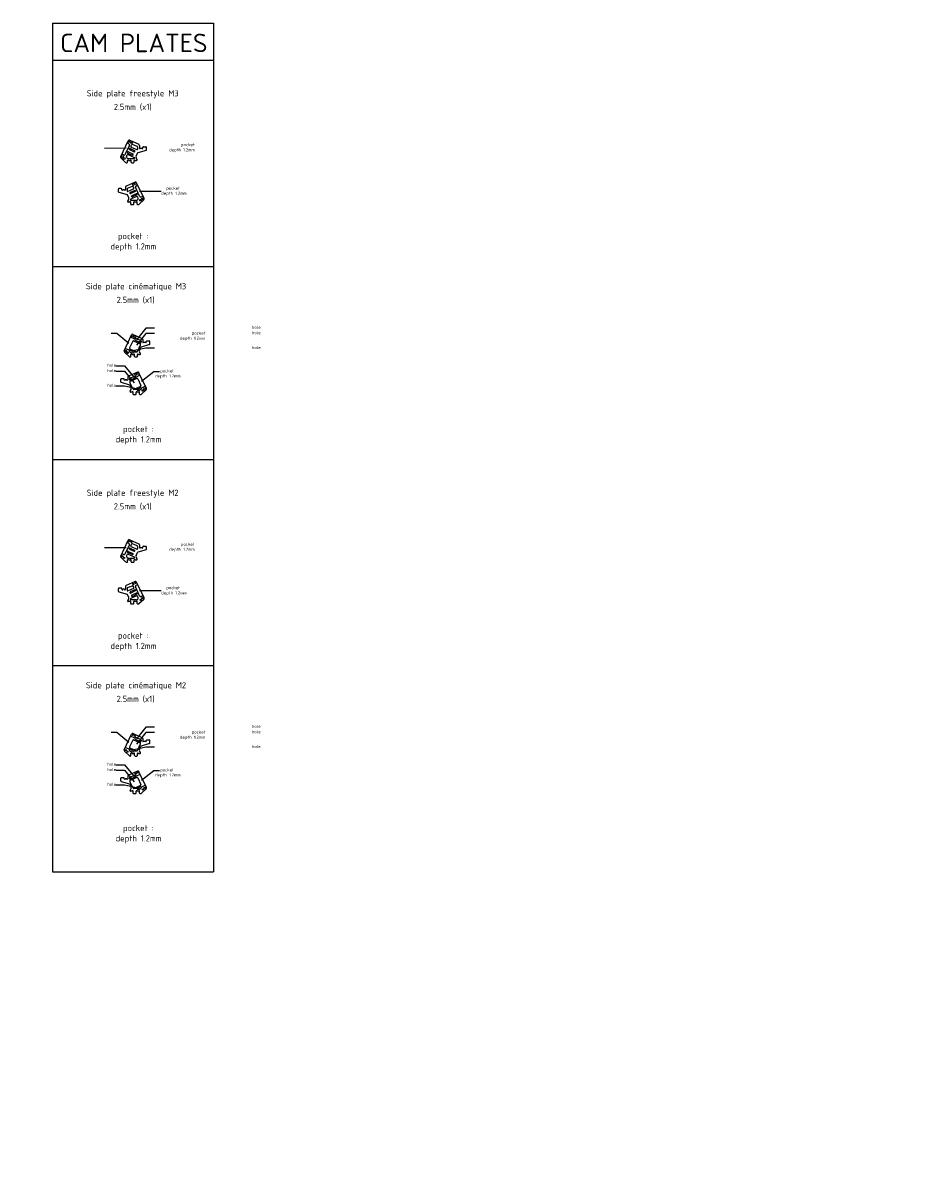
# Model space of a CAD drawing. Header units: millimetres. Extents: x -642 to 2414, y -1473 to 506.
# Tile 6 of 6: x 945 to 2414, y -1473 to 405. Entities that reach past the tile are written whole.
import ezdxf

# ---------------------------------------------------------------- set-up
doc = ezdxf.new("R2010")
doc.units = ezdxf.units.MM
doc.linetypes.add('JIS_09_08', pattern=[10.75, 8, -0.55, 0.55, -0.55, 0.55, -0.55])
doc.layers.add('Calque1', color=150, linetype='Continuous')
doc.layers.add('pocket', color=1, linetype='Continuous')
doc.styles.get("Standard").update_dxf_attribs({"font": 'arial.ttf'})

msp = doc.modelspace()

# ---------------------------------------------------------------- linework, layer by layer
for points in [[(1158, -89.2), (1144, -89.2), (1128.6, -108.2)], [(1158, -98), (1144, -98), (1128.6, -117)], [(1158, -121.9), (1144, -121.9), (1120, -127)], [(1095.2, -150.5), (1109.2, -150.5), (1124.6, -169.5)], [(1095.2, -159.2), (1109.2, -159.2), (1124.6, -178.2)], [(1095.2, -183.2), (1109.2, -183.2), (1133.3, -188.3)], [(1158, -736.5), (1144, -736.5), (1128.6, -755.5)], [(1158, -745.3), (1144, -745.3), (1128.6, -764.3)], [(1158, -769.2), (1144, -769.2), (1120, -774.3)], [(1095.2, -797.8), (1109.2, -797.8), (1124.6, -816.8)], [(1095.2, -806.5), (1109.2, -806.5), (1124.6, -825.5)], [(1095.2, -830.5), (1109.2, -830.5), (1133.3, -835.6)]]:
    msp.add_lwpolyline(points)
at = {"layer": 'Calque1'}
for p, q in [((992.4, 405.4), (1253.6, 405.4)), ((992.4, 405.4), (992.4, -971.2)), ((1253.6, 405.4), (1253.6, -971.2)), ((992.4, 345.5), (1253.6, 345.5)), ((1103.1, 188.8), (1115.1, 214.5)), ((1117.7, 215.5), (1132.2, 208.9)), ((1119.6, 205.7), (1120.8, 208.2)), ((1129.9, 205.5), (1122.1, 208.7)), ((1133.4, 207.1), (1133.4, 202.8)), ((1112.6, 189.2), (1113.7, 191.7)), ((1114.8, 194.7), (1122, 191.4)), ((1115.1, 192.2), (1124.7, 187.7)), ((1115.6, 196.6), (1122.9, 193.2)), ((1117.3, 200.2), (1124.6, 196.8)), ((1118.2, 202), (1125.4, 198.6)), ((1120.1, 204.4), (1129.1, 200.2)), ((1127.9, 189.8), (1130.1, 194.5)), ((1130.5, 204.5), (1130.5, 201.1)), ((1144.1, 198.9), (1130.7, 195)), ((1135, 202.8), (1137.3, 202.8)), ((1138.9, 202.8), (1138.9, 203.8)), ((1139.9, 204.8), (1143.8, 204.8)), ((1144.8, 199.9), (1144.8, 203.8)), ((1103.6, 186.5), (1111.6, 179)), ((1112.3, 178.8), (1113.2, 178.8)), ((1113.1, 186.9), (1113.7, 186.3)), ((1114.2, 179.8), (1114.2, 182.8)), ((1115.1, 185.8), (1124.3, 185.8)), ((1115.8, 182.8), (1118.3, 182.8)), ((1119.9, 179.8), (1119.9, 182.8)), ((1120.9, 178.8), (1123.8, 178.8)), ((1124.8, 179.8), (1124.8, 182.8)), ((1126.4, 182.8), (1128.7, 182.8)), ((1129.6, 184.3), (1128, 187.1)), ((1099.2, 132), (1099.2, 135.9)), ((1104, 136.9), (1100.2, 136.9)), ((1105, 134.9), (1105, 135.9)), ((1109, 134.9), (1106.6, 134.9)), ((1110.6, 139.3), (1110.6, 134.9)), ((1126.3, 147.6), (1111.7, 141.1)), ((1113.4, 136.7), (1113.4, 133.3)), ((1114, 137.6), (1121.9, 140.9)), ((1123.9, 136.6), (1114.9, 132.4)), ((1125.8, 134.1), (1118.6, 130.8)), ((1126.7, 132.3), (1119.4, 128.9)), ((1124.3, 137.9), (1123.2, 140.4)), ((1140.9, 121), (1128.9, 146.6)), ((1099.9, 131), (1113.3, 127.2)), ((1116.1, 122), (1113.9, 126.6)), ((1114.4, 116.4), (1116, 119.2)), ((1117.6, 114.9), (1115.3, 114.9)), ((1119.2, 111.9), (1119.2, 114.9)), ((1128.9, 124.3), (1119.3, 119.8)), ((1128.9, 117.9), (1119.7, 117.9)), ((1128.3, 128.7), (1121.1, 125.3)), ((1129.2, 126.9), (1121.9, 123.5)), ((1124.1, 111.9), (1124.1, 114.9)), ((1128.2, 114.9), (1125.7, 114.9)), ((1129.8, 111.9), (1129.8, 114.9)), ((1131.4, 121.4), (1130.2, 123.8)), ((1130.9, 119.1), (1130.2, 118.4)), ((1140.4, 118.6), (1132.3, 111.2)), ((1123.1, 110.9), (1120.2, 110.9)), ((1131.7, 110.9), (1130.8, 110.9)), ((992.4, 10.5), (1253.6, 10.5)), ((1108.6, -126.2), (1120.5, -100.5)), ((1122.7, -110.3), (1117.5, -121.4)), ((1123.2, -99.5), (1137.7, -106)), ((1124, -109.8), (1134.8, -114.9)), ((1125.9, -107.4), (1126.2, -106.8)), ((1126.4, -108.8), (1134.6, -112.6)), ((1135.4, -109.5), (1127.5, -106.3)), ((1136, -110.4), (1136, -111.7)), ((1138.9, -107.9), (1138.9, -112.2)), ((1140.5, -112.2), (1142.8, -112.2)), ((1144.4, -112.2), (1144.4, -111.2)), ((1145.4, -110.2), (1149.3, -110.2)), ((1150.3, -115.1), (1150.3, -111.2)), ((1109, -128.5), (1117.1, -135.9)), ((1117, -126.6), (1119.2, -128.7)), ((1118, -122.7), (1128.8, -127.8)), ((1118.1, -125), (1123, -127.3)), ((1120.6, -129.2), (1122.6, -129.2)), ((1130.2, -127.3), (1135.3, -116.2)), ((1133.4, -125.1), (1135.5, -120.5)), ((1135, -130.7), (1133.5, -127.9)), ((1149.5, -116.1), (1136.2, -120)), ((1117.8, -136.2), (1118.6, -136.2)), ((1119.6, -135.2), (1119.6, -132.2)), ((1121.2, -132.2), (1123.8, -132.2)), ((1125.4, -135.2), (1125.4, -132.2)), ((1126.4, -136.2), (1129.2, -136.2)), ((1130.2, -135.2), (1130.2, -132.2)), ((1131.8, -132.2), (1134.2, -132.2)), ((1130.1, -160.8), (1115.5, -167.3)), ((1117.9, -170.7), (1125.7, -167.5)), ((1127.3, -168.7), (1127, -168)), ((1144.7, -187.4), (1132.7, -161.7)), ((1103, -176.4), (1103, -172.4)), ((1103.7, -177.3), (1117.1, -181.2)), ((1107.8, -171.4), (1104, -171.4)), ((1108.8, -173.4), (1108.8, -172.4)), ((1112.8, -173.4), (1110.4, -173.4)), ((1114.4, -169.1), (1114.4, -173.4)), ((1117.2, -171.7), (1117.2, -172.9)), ((1119.9, -186.4), (1117.7, -181.7)), ((1123.1, -188.5), (1117.9, -177.5)), ((1129.3, -171.1), (1118.4, -176.1)), ((1126.8, -170), (1118.7, -173.8)), ((1135.3, -184), (1124.4, -189)), ((1135.1, -186.2), (1130.2, -188.5)), ((1130.6, -171.6), (1135.7, -182.6)), ((1118.2, -191.9), (1119.8, -189.1)), ((1121.4, -193.4), (1119.1, -193.4)), ((1123, -196.4), (1123, -193.4)), ((1126.9, -197.4), (1124, -197.4)), ((1127.9, -196.4), (1127.9, -193.4)), ((1132, -193.4), (1129.5, -193.4)), ((1132.7, -190.4), (1130.6, -190.4)), ((1133.6, -196.4), (1133.6, -193.4)), ((1136.2, -187.9), (1134, -189.9)), ((1135.5, -197.4), (1134.6, -197.4)), ((1144.2, -189.7), (1136.1, -197.2)), ((992.4, -302.5), (1253.6, -302.5)), ((1103.1, -459.2), (1115.1, -433.6)), ((1117.3, -447.9), (1124.6, -451.3)), ((1117.7, -432.6), (1132.2, -439.1)), ((1118.2, -446.1), (1125.4, -449.4)), ((1119.6, -442.3), (1120.8, -439.9)), ((1120.1, -443.7), (1129.1, -447.9)), ((1129.9, -442.6), (1122.1, -439.3)), ((1130.5, -443.5), (1130.5, -446.9)), ((1144.1, -449.2), (1130.7, -453)), ((1133.4, -440.9), (1133.4, -445.3)), ((1135, -445.3), (1137.3, -445.3)), ((1138.9, -445.3), (1138.9, -444.3)), ((1139.9, -443.3), (1143.8, -443.3)), ((1144.8, -448.2), (1144.8, -444.3)), ((1103.6, -461.6), (1111.6, -469)), ((1112.3, -469.3), (1113.2, -469.3)), ((1112.6, -458.8), (1113.7, -456.4)), ((1113.1, -461.1), (1113.7, -461.8)), ((1114.2, -468.3), (1114.2, -465.3)), ((1114.8, -453.3), (1122, -456.7)), ((1115.1, -455.9), (1124.7, -460.4)), ((1115.1, -462.3), (1124.3, -462.3)), ((1115.6, -451.5), (1122.9, -454.9)), ((1115.8, -465.3), (1118.3, -465.3)), ((1119.9, -468.3), (1119.9, -465.3)), ((1120.9, -469.3), (1123.8, -469.3)), ((1124.8, -468.3), (1124.8, -465.3)), ((1126.4, -465.3), (1128.7, -465.3)), ((1127.9, -458.2), (1130.1, -453.6)), ((1129.6, -463.8), (1128, -461)), ((1126.3, -500.5), (1111.7, -507)), ((1140.9, -527.1), (1128.9, -501.4)), ((1099.2, -516.1), (1099.2, -512.1)), ((1099.9, -517), (1113.3, -520.9)), ((1104, -511.1), (1100.2, -511.1)), ((1105, -513.1), (1105, -512.1)), ((1109, -513.1), (1106.6, -513.1)), ((1110.6, -508.8), (1110.6, -513.1)), ((1113.4, -511.4), (1113.4, -514.8)), ((1116.1, -526.1), (1113.9, -521.4)), ((1114, -510.4), (1121.9, -507.2)), ((1123.9, -511.5), (1114.9, -515.7)), ((1125.8, -513.9), (1118.6, -517.3)), ((1128.9, -523.8), (1119.3, -528.2)), ((1126.7, -515.7), (1119.4, -519.1)), ((1128.3, -519.4), (1121.1, -522.7)), ((1129.2, -521.2), (1121.9, -524.5)), ((1124.3, -510.2), (1123.2, -507.7)), ((1131.4, -526.7), (1130.2, -524.2)), ((1114.4, -531.6), (1116, -528.8)), ((1117.6, -533.1), (1115.3, -533.1)), ((1119.2, -536.1), (1119.2, -533.1)), ((1128.9, -530.1), (1119.7, -530.1)), ((1123.1, -537.1), (1120.2, -537.1)), ((1124.1, -536.1), (1124.1, -533.1)), ((1128.2, -533.1), (1125.7, -533.1)), ((1129.8, -536.1), (1129.8, -533.1)), ((1130.9, -529), (1130.2, -529.6)), ((1131.7, -537.1), (1130.8, -537.1)), ((1140.4, -529.4), (1132.3, -536.9)), ((992.4, -636.8), (1253.6, -636.8)), ((1108.6, -773.5), (1120.5, -747.8)), ((1123.2, -746.8), (1137.7, -753.3)), ((1122.7, -757.6), (1117.5, -768.7)), ((1124, -757.1), (1134.8, -762.2)), ((1125.9, -754.7), (1126.2, -754.1)), ((1126.4, -756), (1134.6, -759.9)), ((1135.4, -756.8), (1127.5, -753.6)), ((1130.2, -774.6), (1135.3, -763.5)), ((1133.4, -772.4), (1135.5, -767.8)), ((1136, -757.7), (1136, -758.9)), ((1149.5, -763.4), (1136.2, -767.3)), ((1138.9, -755.2), (1138.9, -759.5)), ((1140.5, -759.5), (1142.8, -759.5)), ((1144.4, -759.5), (1144.4, -758.5)), ((1145.4, -757.5), (1149.3, -757.5)), ((1150.3, -762.4), (1150.3, -758.5)), ((1109, -775.8), (1117.1, -783.2)), ((1117, -773.9), (1119.2, -776)), ((1117.8, -783.5), (1118.6, -783.5)), ((1118, -770), (1128.8, -775.1)), ((1118.1, -772.3), (1123, -774.6)), ((1119.6, -782.5), (1119.6, -779.5)), ((1120.6, -776.5), (1122.6, -776.5)), ((1121.2, -779.5), (1123.8, -779.5)), ((1125.4, -782.5), (1125.4, -779.5)), ((1126.4, -783.5), (1129.2, -783.5)), ((1130.2, -782.5), (1130.2, -779.5)), ((1131.8, -779.5), (1134.2, -779.5)), ((1135, -778), (1133.5, -775.2)), ((1103, -823.7), (1103, -819.7)), ((1103.7, -824.6), (1117.1, -828.5)), ((1107.8, -818.7), (1104, -818.7)), ((1108.8, -820.7), (1108.8, -819.7)), ((1112.8, -820.7), (1110.4, -820.7)), ((1114.4, -816.4), (1114.4, -820.7)), ((1130.1, -808), (1115.5, -814.6)), ((1117.2, -819), (1117.2, -820.2)), ((1117.9, -818), (1125.7, -814.8)), ((1123.1, -835.8), (1117.9, -824.8)), ((1129.3, -818.4), (1118.4, -823.4)), ((1126.8, -817.3), (1118.7, -821.1)), ((1127.3, -816), (1127, -815.3)), ((1130.6, -818.8), (1135.7, -829.9)), ((1144.7, -834.7), (1132.7, -809)), ((1119.9, -833.7), (1117.7, -829)), ((1118.2, -839.2), (1119.8, -836.4)), ((1121.4, -840.7), (1119.1, -840.7)), ((1123, -843.7), (1123, -840.7)), ((1126.9, -844.7), (1124, -844.7)), ((1135.3, -831.3), (1124.4, -836.3)), ((1127.9, -843.7), (1127.9, -840.7)), ((1132, -840.7), (1129.5, -840.7)), ((1135.1, -833.5), (1130.2, -835.8)), ((1132.7, -837.7), (1130.6, -837.7)), ((1133.6, -843.7), (1133.6, -840.7)), ((1136.2, -835.2), (1134, -837.2)), ((1135.5, -844.7), (1134.6, -844.7)), ((1144.2, -837), (1136.1, -844.5)), ((992.4, -971.2), (1253.6, -971.2))]:
    msp.add_line(p, q, dxfattribs=at)
for centre, radius in [((1116.9, 213.1), 1.5), ((1120.5, 211.5), 1.5), ((1105.8, 188.4), 1.5), ((1108.7, 185.8), 1.5), ((1123.5, 143.6), 1.5), ((1127.1, 145.2), 1.5), ((1135.3, 118), 1.5), ((1138.2, 120.6), 1.5), ((1122.4, -101.9), 1.5), ((1125.9, -103.5), 1.5), ((1111.3, -126.5), 1.5), ((1114.1, -129.2), 1.5), ((1127.3, -164.7), 1.5), ((1130.9, -163.1), 1.5), ((1142, -187.8), 1.5), ((1139.1, -190.4), 1.5), ((1116.9, -435), 1), ((1120.5, -436.6), 1), ((1105.8, -459.6), 1), ((1108.7, -462.2), 1), ((1123.5, -504.4), 1), ((1127.1, -502.8), 1), ((1135.3, -530.1), 1), ((1138.2, -527.5), 1), ((1122.4, -749.2), 1), ((1125.9, -750.8), 1), ((1111.3, -773.8), 1), ((1114.1, -776.5), 1), ((1127.3, -812), 1), ((1130.9, -810.4), 1), ((1139.1, -837.7), 1), ((1142, -835.1), 1)]:
    msp.add_circle(centre, radius, dxfattribs=at)
for centre, radius, start, end in [((1116.9, 213.6), 2, 65.8359, 155), ((1121.7, 207.8), 1, 67.5567, 155), ((1131.4, 207.1), 2, 0, 65.8359), ((1104.9, 188), 2, 155, 227.267), ((1114.4, 188.4), 2, 155, 227.267), ((1114.6, 191.3), 1, 65.01, 155), ((1115.2, 195.6), 1, 65.01, 245.01), ((1117.7, 201.1), 1, 65.01, 245.01), ((1120.5, 205.3), 1, 155, 245.01), ((1122.5, 192.3), 1, 245.01, 65.01), ((1125, 197.7), 1, 245.01, 65.01), ((1130.6, 188.6), 3, 155, 209.2621), ((1129.5, 201.1), 1, 245.01, 0), ((1129.5, 204.5), 1, 0, 67.5567), ((1131, 194), 1, 106.2136, 155), ((1134.2, 202.8), 0.8, 180, 0), ((1138.1, 202.8), 0.8, 180, 0), ((1139.9, 203.8), 1, 90, 180), ((1143.8, 203.8), 1, 0, 90), ((1143.8, 199.9), 1, 286.2136, 0), ((1112.3, 179.8), 1, 227.267, 270), ((1113.2, 179.8), 1, 270, 0), ((1115.1, 187.8), 2, 227.267, 270), ((1115, 182.8), 0.8, 0, 180), ((1119.1, 182.8), 0.8, 0, 180), ((1120.9, 179.8), 1, 180, 270), ((1123.8, 179.8), 1, 270, 0), ((1124.3, 186.8), 1, 270, 65.01), ((1125.6, 182.8), 0.8, 0, 180), ((1128.7, 183.8), 1, 270, 29.2621), ((1100.2, 135.9), 1, 90, 180), ((1100.2, 132), 1, 180, 253.7864), ((1104, 135.9), 1, 0, 90), ((1105.8, 134.9), 0.8, 180, 0), ((1109.8, 134.9), 0.8, 180, 0), ((1112.6, 139.3), 2, 114.1641, 180), ((1114.4, 136.7), 1, 112.4433, 180), ((1114.4, 133.3), 1, 180, 294.99), ((1122.3, 139.9), 1, 25, 112.4433), ((1123.4, 137.5), 1, 294.99, 25), ((1126.2, 133.2), 1, 294.99, 114.99), ((1127.1, 145.8), 2, 25, 114.1641), ((1113, 126.2), 1, 25, 73.7864), ((1115.3, 115.9), 1, 150.7379, 270), ((1113.4, 120.7), 3, 330.7379, 25), ((1118.4, 114.9), 0.8, 0, 180), ((1119, 129.9), 1, 114.99, 294.99), ((1119.7, 118.9), 1, 114.99, 270), ((1121.5, 124.4), 1, 114.99, 294.99), ((1124.9, 114.9), 0.8, 0, 180), ((1129, 114.9), 0.8, 0, 180), ((1128.8, 127.8), 1, 294.99, 114.99), ((1129.3, 123.4), 1, 25, 114.99), ((1128.9, 119.9), 2, 270, 312.733), ((1129.6, 120.5), 2, 312.733, 25), ((1139.1, 120.1), 2, 312.733, 25), ((1120.2, 111.9), 1, 180, 270), ((1123.1, 111.9), 1, 270, 0), ((1130.8, 111.9), 1, 180, 270), ((1131.7, 111.9), 1, 270, 312.733), ((1122.3, -101.3), 2, 65.8359, 155), ((1123.6, -110.7), 1, 65.01, 155.01), ((1126.8, -107.8), 1, 155, 245.01), ((1127.1, -107.2), 1, 67.5567, 155), ((1135, -111.7), 1, 245.01, 0), ((1135, -110.4), 1, 0, 67.5567), ((1136.9, -107.9), 2, 0, 65.8359), ((1139.7, -112.2), 0.8, 180, 0), ((1143.6, -112.2), 0.8, 180, 0), ((1145.4, -111.2), 1, 90, 180), ((1149.3, -111.2), 1, 0, 90), ((1110.4, -127), 2, 155, 227.267), ((1117.7, -125.9), 1, 65.01, 227.267), ((1118.4, -121.8), 1, 155.01, 245.01), ((1120.6, -127.2), 2, 227.267, 270), ((1120.4, -132.2), 0.8, 0, 180), ((1122.6, -128.2), 1, 270, 65.01), ((1124.6, -132.2), 0.8, 0, 180), ((1129.2, -126.9), 1, 245.01, 335), ((1131, -132.2), 0.8, 0, 180), ((1136.1, -126.4), 3, 155, 209.2621), ((1134.2, -131.2), 1, 270, 29.2621), ((1134.4, -115.8), 1, 335, 65.01), ((1136.4, -120.9), 1, 106.2136, 155), ((1149.3, -115.1), 1, 286.2136, 0), ((1117.8, -135.2), 1, 227.267, 270), ((1118.6, -135.2), 1, 270, 0), ((1126.4, -135.2), 1, 180, 270), ((1129.2, -135.2), 1, 270, 0), ((1116.4, -169.1), 2, 114.1641, 180), ((1126.1, -168.4), 1, 25, 112.4433), ((1126.4, -169.1), 1, 294.99, 25), ((1130.9, -162.6), 2, 25, 114.1641), ((1104, -172.4), 1, 90, 180), ((1104, -176.4), 1, 180, 253.7864), ((1107.8, -172.4), 1, 0, 90), ((1109.6, -173.4), 0.8, 180, 0), ((1113.6, -173.4), 0.8, 180, 0), ((1116.8, -182.2), 1, 25, 73.7864), ((1118.2, -171.7), 1, 112.4433, 180), ((1118.2, -172.9), 1, 180, 294.99), ((1118.8, -177), 1, 114.99, 205), ((1117.2, -187.7), 3, 330.7379, 25), ((1129.7, -172), 1, 24.99, 114.99), ((1135.6, -187.1), 1, 312.733, 114.99), ((1134.8, -183.1), 1, 294.99, 24.99), ((1142.9, -188.2), 2, 312.733, 25), ((1119.1, -192.4), 1, 150.7379, 270), ((1122.2, -193.4), 0.8, 0, 180), ((1124, -196.4), 1, 180, 270), ((1124, -188.1), 1, 205, 294.99), ((1126.9, -196.4), 1, 270, 0), ((1128.7, -193.4), 0.8, 0, 180), ((1130.6, -189.4), 1, 114.99, 270), ((1132.8, -193.4), 0.8, 0, 180), ((1132.7, -188.4), 2, 270, 312.733), ((1134.6, -196.4), 1, 180, 270), ((1135.5, -196.4), 1, 270, 312.733), ((1116.9, -434.4), 2, 65.8359, 155), ((1117.7, -447), 1, 65.01, 245.01), ((1120.5, -442.7), 1, 155, 245.01), ((1121.7, -440.3), 1, 67.5567, 155), ((1125, -450.3), 1, 245.01, 65.01), ((1129.5, -446.9), 1, 245.01, 0), ((1129.5, -443.5), 1, 0, 67.5567), ((1131.4, -440.9), 2, 0, 65.8359), ((1134.2, -445.3), 0.8, 180, 0), ((1138.1, -445.3), 0.8, 180, 0), ((1139.9, -444.3), 1, 90, 180), ((1143.8, -444.3), 1, 0, 90), ((1143.8, -448.2), 1, 286.2136, 0), ((1104.9, -460.1), 2, 155, 227.267), ((1112.3, -468.3), 1, 227.267, 270), ((1114.4, -459.7), 2, 155, 227.267), ((1113.2, -468.3), 1, 270, 0), ((1114.6, -456.8), 1, 65.01, 155), ((1115.1, -460.3), 2, 227.267, 270), ((1115.2, -452.4), 1, 65.01, 245.01), ((1115, -465.3), 0.8, 0, 180), ((1119.1, -465.3), 0.8, 0, 180), ((1120.9, -468.3), 1, 180, 270), ((1122.5, -455.8), 1, 245.01, 65.01), ((1123.8, -468.3), 1, 270, 0), ((1124.3, -461.3), 1, 270, 65.01), ((1125.6, -465.3), 0.8, 0, 180), ((1130.6, -459.5), 3, 155, 209.2621), ((1128.7, -464.3), 1, 270, 29.2621), ((1131, -454), 1, 106.2136, 155), ((1112.6, -508.8), 2, 114.1641, 180), ((1127.1, -502.3), 2, 25, 114.1641), ((1100.2, -512.1), 1, 90, 180), ((1100.2, -516.1), 1, 180, 253.7864), ((1104, -512.1), 1, 0, 90), ((1105.8, -513.1), 0.8, 180, 0), ((1109.8, -513.1), 0.8, 180, 0), ((1113, -521.9), 1, 25, 73.7864), ((1114.4, -511.4), 1, 112.4433, 180), ((1114.4, -514.8), 1, 180, 294.99), ((1119, -518.2), 1, 114.99, 294.99), ((1121.5, -523.6), 1, 114.99, 294.99), ((1122.3, -508.1), 1, 25, 112.4433), ((1123.4, -510.6), 1, 294.99, 25), ((1126.2, -514.8), 1, 294.99, 114.99), ((1128.8, -520.3), 1, 294.99, 114.99), ((1129.3, -524.7), 1, 25, 114.99), ((1115.3, -532.1), 1, 150.7379, 270), ((1113.4, -527.4), 3, 330.7379, 25), ((1118.4, -533.1), 0.8, 0, 180), ((1119.7, -529.1), 1, 114.99, 270), ((1120.2, -536.1), 1, 180, 270), ((1123.1, -536.1), 1, 270, 0), ((1124.9, -533.1), 0.8, 0, 180), ((1129, -533.1), 0.8, 0, 180), ((1128.9, -528.1), 2, 270, 312.733), ((1130.8, -536.1), 1, 180, 270), ((1129.6, -527.5), 2, 312.733, 25), ((1131.7, -536.1), 1, 270, 312.733), ((1139.1, -527.9), 2, 312.733, 25), ((1122.3, -748.6), 2, 65.8359, 155), ((1118.4, -769.1), 1, 155.01, 245.01), ((1123.6, -758), 1, 65.01, 155.01), ((1126.8, -755.1), 1, 155, 245.01), ((1127.1, -754.5), 1, 67.5567, 155), ((1135, -758.9), 1, 245.01, 0), ((1134.4, -763.1), 1, 335, 65.01), ((1135, -757.7), 1, 0, 67.5567), ((1136.4, -768.2), 1, 106.2136, 155), ((1136.9, -755.2), 2, 0, 65.8359), ((1139.7, -759.5), 0.8, 180, 0), ((1143.6, -759.5), 0.8, 180, 0), ((1145.4, -758.5), 1, 90, 180), ((1149.3, -758.5), 1, 0, 90), ((1149.3, -762.4), 1, 286.2136, 0), ((1110.4, -774.3), 2, 155, 227.267), ((1117.7, -773.2), 1, 65.01, 227.267), ((1117.8, -782.5), 1, 227.267, 270), ((1118.6, -782.5), 1, 270, 0), ((1120.6, -774.5), 2, 227.267, 270), ((1120.4, -779.5), 0.8, 0, 180), ((1122.6, -775.5), 1, 270, 65.01), ((1124.6, -779.5), 0.8, 0, 180), ((1126.4, -782.5), 1, 180, 270), ((1129.2, -774.2), 1, 245.01, 335), ((1129.2, -782.5), 1, 270, 0), ((1131, -779.5), 0.8, 0, 180), ((1136.1, -773.7), 3, 155, 209.2621), ((1134.2, -778.5), 1, 270, 29.2621), ((1104, -819.7), 1, 90, 180), ((1104, -823.7), 1, 180, 253.7864), ((1107.8, -819.7), 1, 0, 90), ((1109.6, -820.7), 0.8, 180, 0), ((1113.6, -820.7), 0.8, 180, 0), ((1116.4, -816.4), 2, 114.1641, 180), ((1118.2, -819), 1, 112.4433, 180), ((1118.2, -820.2), 1, 180, 294.99), ((1118.8, -824.3), 1, 114.99, 205), ((1126.1, -815.7), 1, 25, 112.4433), ((1126.4, -816.4), 1, 294.99, 25), ((1129.7, -819.3), 1, 24.99, 114.99), ((1130.9, -809.9), 2, 25, 114.1641), ((1116.8, -829.5), 1, 25, 73.7864), ((1119.1, -839.7), 1, 150.7379, 270), ((1117.2, -835), 3, 330.7379, 25), ((1122.2, -840.7), 0.8, 0, 180), ((1124, -843.7), 1, 180, 270), ((1124, -835.4), 1, 205, 294.99), ((1126.9, -843.7), 1, 270, 0), ((1128.7, -840.7), 0.8, 0, 180), ((1130.6, -836.7), 1, 114.99, 270), ((1132.8, -840.7), 0.8, 0, 180), ((1132.7, -835.7), 2, 270, 312.733), ((1134.6, -843.7), 1, 180, 270), ((1135.6, -834.4), 1, 312.733, 114.99), ((1134.8, -830.4), 1, 294.99, 24.99), ((1135.5, -843.7), 1, 270, 312.733), ((1142.9, -835.5), 2, 312.733, 25)]:
    msp.add_arc(centre, radius, start, end, dxfattribs=at)
at = {"layer": 'pocket'}
for p, q in [((1110.3, 192.4), (1117.1, 206.9)), ((1116.1, 209.6), (1113.4, 210.8)), ((1076.9, 202.8), (1112, 202.9)), ((1107.7, 191.4), (1104.9, 192.7)), ((1133.7, 124.6), (1126.9, 139.1)), ((1127.9, 141.7), (1130.6, 143)), ((1168.7, 132.2), (1133.6, 132.3)), ((1136.3, 123.6), (1139, 124.9)), ((1096.8, -98.3), (1087.3, -98.3)), ((1116.3, -114.4), (1096.8, -98.3)), ((1125.9, -107.4), (1118.8, -104.1)), ((1135.5, -112.5), (1134.8, -114.9)), ((1116.9, -125.3), (1110.4, -122.3)), ((1123.6, -128.4), (1128.8, -127.8)), ((1127.3, -168.7), (1134.4, -165.4)), ((1137, -175.6), (1156.5, -159.6)), ((1156.5, -159.6), (1165.9, -159.6)), ((1117.7, -173.7), (1118.4, -176.1)), ((1136.4, -186.5), (1142.8, -183.5)), ((1129.6, -189.7), (1124.4, -189)), ((1076.9, -445.2), (1112, -445.1)), ((1110.3, -455.6), (1117.1, -441.1)), ((1116.1, -438.5), (1113.4, -437.2)), ((1107.7, -456.6), (1104.9, -455.3)), ((1127.9, -506.3), (1130.6, -505.1)), ((1133.7, -523.5), (1126.9, -509)), ((1168.7, -515.8), (1133.6, -515.7)), ((1136.3, -524.5), (1139, -523.2)), ((1096.8, -745.6), (1087.3, -745.6)), ((1116.3, -761.7), (1096.8, -745.6)), ((1116.9, -772.6), (1110.4, -769.5)), ((1125.9, -754.7), (1118.8, -751.4)), ((1135.5, -759.8), (1134.8, -762.2)), ((1123.6, -775.7), (1128.8, -775.1)), ((1137, -822.9), (1156.5, -806.9)), ((1156.5, -806.9), (1165.9, -806.9)), ((1117.7, -821), (1118.4, -823.4)), ((1127.3, -816), (1134.4, -812.7)), ((1129.6, -837), (1124.4, -836.3)), ((1136.4, -833.8), (1142.8, -830.8))]:
    msp.add_line(p, q, dxfattribs=at)
for centre, start, end in [((1115.3, 207.8), 335, 65), ((1108.5, 193.3), 245, 335), ((1128.7, 139.9), 115, 205), ((1135.5, 125.4), 205, 295), ((1115.3, -440.3), 335, 65), ((1108.5, -454.8), 245, 335), ((1128.7, -508.1), 115, 205), ((1135.5, -522.6), 205, 295)]:
    msp.add_arc(centre, 2, start, end, dxfattribs=at)

# ---------------------------------------------------------------- texts
at = {"linetype": 'JIS_09_08'}
for s, insert, char_height, attachment_point in [('{\\fISOCPEUR|b0|i0|c0|p34;CAM PLATES}', (1004.8, 388.3), 30, 1), ('\\pi114.87807;{\\fISOCPEUR|b0|i0|c0|p34;BOTTOM 3.5" M3}', (-51, 296.9), 10, 1), ('\\pi141.87807;{\\fISOCPEUR|b0|i0|c0|p34;TOP M3}', (147, 296.9), 10, 1), ('\\pi91.37807;{\\fISOCPEUR|b0|i0|c0|p34;Side plate freestyle M3}', (956.5, 296.6), 10, 1), ('\\pi138.87807;{\\fISOCPEUR|b0|i0|c0|p34;4mm (x1)}', (-53.8, 278.7), 10, 1), ('\\pi139.37807;{\\fISOCPEUR|b0|i0|c0|p34;2mm (x1)}', (151.7, 278.7), 10, 1), ('\\pi134.37807;{\\fISOCPEUR|b0|i0|c0|p34;2.5mm (x1)}', (957.4, 274.5), 10, 1), ('\\pi133.87807;{\\fISOCPEUR|b0|i0|c0|p34;chamfered\\P\\pi138.87807;(2 sides)\\P\\pi127.87807;+ 4 pockets\\P\\pi123.87807;(depth=1.0mm)}', (-44.3, 77.3), 10, 1), ('\\pi133.87807;{\\fISOCPEUR|b0|i0|c0|p34;chamfered\\P\\pi135.87807;(top side)\\P\\pi106.87807;+6 countersunk M3\\P\\pi86.87807;+6 pockets (depth 0.5mm)}', (157, 81.4), 10, 1), ('\\pi140.37807;{\\fISOCPEUR|b0|i0|c0|p34;pocket :\\P\\pi128.37807;depth 1.2mm }', (958.2, 64.9), 10, 1), ('\\pi85.37807;{\\fISOCPEUR|b0|i0|c0|p34;Side plate cinématique M3}', (961.2, -16.4), 10, 1), ('\\pi119.87807;{\\fISOCPEUR|b0|i0|c0|p34;BOTTOM 3" M3}', (-50.4, -25.8), 10, 1), ('\\pi141.87807;{\\fISOCPEUR|b0|i0|c0|p34;TOP M3}', (147.6, -25.8), 10, 1), ('\\pi138.87807;{\\fISOCPEUR|b0|i0|c0|p34;4mm (x1)}', (-53.2, -44), 10, 1), ('\\pi139.37807;{\\fISOCPEUR|b0|i0|c0|p34;2mm (x1)}', (152.3, -44), 10, 1), ('\\pi134.37807;{\\fISOCPEUR|b0|i0|c0|p34;2.5mm (x1)}', (962.1, -38.5), 10, 1), ('{\\fISOCPEUR|b0|i0|c0|p34;hole}', (1330.1, -85.6), 5, 3), ('{\\fISOCPEUR|b0|i0|c0|p34;hole}', (1330.1, -94.3), 5, 3), ('{\\fISOCPEUR|b0|i0|c0|p34;hole}', (1330.1, -118.3), 5, 3), ('\\pi158.12807;{\\fISOCPEUR|b0|i0|c0|p34;hole}', (923.1, -146.8), 5, 1), ('\\pi158.12807;{\\fISOCPEUR|b0|i0|c0|p34;hole}', (923.1, -155.6), 5, 1), ('\\pi158.12807;{\\fISOCPEUR|b0|i0|c0|p34;hole}', (923.1, -179.5), 5, 1), ('\\pi133.87807;{\\fISOCPEUR|b0|i0|c0|p34;chamfered\\P\\pi135.87807;(top side)\\P\\pi106.87807;+6 countersunk M3\\P\\pi86.87807;+6 pockets (depth 0.5mm)}', (152.8, -239.5), 10, 1), ('\\pi133.87807;{\\fISOCPEUR|b0|i0|c0|p34;chamfered\\P\\pi138.87807;(2 sides)\\P\\pi127.87807;+ 4 pockets\\P\\pi123.87807;(depth=1.0mm)}', (-43.7, -245.4), 10, 1), ('\\pi140.37807;{\\fISOCPEUR|b0|i0|c0|p34;pocket :\\P\\pi128.37807;depth 1.2mm }', (966.4, -248.1), 10, 1), ('\\pi119.87807;{\\fISOCPEUR|b0|i0|c0|p34;BOTTOM 3" M2}', (-51, -346.4), 10, 1), ('\\pi141.87807;{\\fISOCPEUR|b0|i0|c0|p34;TOP M2}', (147, -346.4), 10, 1), ('\\pi91.37807;{\\fISOCPEUR|b0|i0|c0|p34;Side plate freestyle M2}', (956.5, -351.5), 10, 1), ('\\pi138.87807;{\\fISOCPEUR|b0|i0|c0|p34;4mm (x1)}', (-53.8, -364.6), 10, 1), ('\\pi139.37807;{\\fISOCPEUR|b0|i0|c0|p34;2mm (x1)}', (151.7, -364.6), 10, 1), ('\\pi134.37807;{\\fISOCPEUR|b0|i0|c0|p34;2.5mm (x1)}', (957.4, -373.5), 10, 1), ('\\pi133.87807;{\\fISOCPEUR|b0|i0|c0|p34;chamfered\\P\\pi138.87807;(2 sides)\\P\\pi125.87807;+ 10 pockets\\P\\pi122.87807;(depth=2.0mm)}', (-56.2, -564.2), 10, 1), ('\\pi133.87807;{\\fISOCPEUR|b0|i0|c0|p34;chamfered\\P\\pi135.87807;(top side)\\P\\pi106.87807;+6 countersunk M2\\P\\pi83.87807;+ 6 pockets (depth 0.5mm)}', (153.4, -564.3), 10, 1), ('\\pi140.37807;{\\fISOCPEUR|b0|i0|c0|p34;pocket :\\P\\pi128.37807;depth 1.2mm }', (958.2, -583.2), 10, 1), ('\\pi85.37807;{\\fISOCPEUR|b0|i0|c0|p34;Side plate cinématique M2}', (961.2, -663.7), 10, 1), ('\\pi134.37807;{\\fISOCPEUR|b0|i0|c0|p34;2.5mm (x1)}', (962.1, -685.8), 10, 1), ('\\pi126.37807;{\\fISOCPEUR|b0|i0|c0|p34;BOTTOM  M3}', (-64.8, -717.4), 10, 1), ('\\pi141.87807;{\\fISOCPEUR|b0|i0|c0|p34;TOP M3}', (147.6, -717.4), 10, 1), ('\\pi132.37807;{\\fISOCPEUR|b0|i0|c0|p34;MID PLATE}', (340.8, -717.4), 10, 1), ('\\pi139.37807;{\\fISOCPEUR|b0|i0|c0|p34;2mm (x1)}', (-67.6, -735.5), 10, 1), ('\\pi139.37807;{\\fISOCPEUR|b0|i0|c0|p34;2mm (x1)}', (152.2, -735.5), 10, 1), ('\\pi139.37807;{\\fISOCPEUR|b0|i0|c0|p34;2mm (x1)}', (338, -735.5), 10, 1), ('{\\fISOCPEUR|b0|i0|c0|p34;hole}', (1330.1, -732.9), 5, 3), ('{\\fISOCPEUR|b0|i0|c0|p34;hole}', (1330.1, -741.6), 5, 3), ('{\\fISOCPEUR|b0|i0|c0|p34;hole}', (1330.1, -765.6), 5, 3), ('\\pi158.12807;{\\fISOCPEUR|b0|i0|c0|p34;hole}', (923.1, -794.1), 5, 1), ('\\pi158.12807;{\\fISOCPEUR|b0|i0|c0|p34;hole}', (923.1, -802.9), 5, 1), ('\\pi158.12807;{\\fISOCPEUR|b0|i0|c0|p34;hole}', (923.1, -826.8), 5, 1), ('\\pi140.37807;{\\fISOCPEUR|b0|i0|c0|p34;pocket :\\P\\pi128.37807;depth 1.2mm }', (966.4, -895.4), 10, 1), ('\\pi133.87807;{\\fISOCPEUR|b0|i0|c0|p34;chamfered\\P\\pi135.87807;(top side)}', (-58, -936.9), 10, 1), ('\\pi133.87807;{\\fISOCPEUR|b0|i0|c0|p34;chamfered\\P\\pi135.87807;(top side)\\P\\pi106.87807;+6 countersunk M3\\P\\pi86.87807;+6 pockets (depth 0.5mm)}', (153.9, -935.2), 10, 1), ('\\pi109.87807;{\\fISOCPEUR|b0|i0|c0|p34;4 countersunk M2}', (341.1, -935.2), 10, 1), ('\\pi126.37807;{\\fISOCPEUR|b0|i0|c0|p34;BOTTOM  M3}', (-67.4, -1141.7), 10, 1), ('\\pi141.87807;{\\fISOCPEUR|b0|i0|c0|p34;TOP M3}', (149.2, -1141.7), 10, 1), ('\\pi132.37807;{\\fISOCPEUR|b0|i0|c0|p34;MID PLATE}', (338.9, -1141.7), 10, 1), ('\\pi139.37807;{\\fISOCPEUR|b0|i0|c0|p34;2mm (x1)}', (-70.2, -1159.8), 10, 1), ('\\pi139.37807;{\\fISOCPEUR|b0|i0|c0|p34;2mm (x1)}', (153.8, -1159.8), 10, 1), ('\\pi139.37807;{\\fISOCPEUR|b0|i0|c0|p34;2mm (x1)}', (336.1, -1159.8), 10, 1), ('\\pi133.87807;{\\fISOCPEUR|b0|i0|c0|p34;chamfered\\P\\pi135.87807;(top side)}', (-60.7, -1361.3), 10, 1), ('\\pi133.87807;{\\fISOCPEUR|b0|i0|c0|p34;chamfered\\P\\pi135.87807;(top side)\\P\\pi106.87807;+6 countersunk M3\\P\\pi86.87807;+6 pockets (depth 0.5mm)}', (155.5, -1359.5), 10, 1), ('\\pi109.87807;{\\fISOCPEUR|b0|i0|c0|p34;4 countersunk M2}', (339.2, -1359.5), 10, 1)]:
    msp.add_mtext_dynamic_manual_height_columns(s, width=327.756, gutter_width=12.5, heights=[0], dxfattribs=dict(at, insert=insert, char_height=char_height, attachment_point=attachment_point))
at = {"layer": 'pocket', "char_height": 5}
for s, insert, attachment_point in [('{\\fISOCPEUR|b0|i0|c0|p34;pocket \\Pdepth 1.2mm }', (1223, 210.8), 3), ('\\pi154.37807;{\\fISOCPEUR|b0|i0|c0|p34;pocket \\P\\pi146.12807;depth 1.2mm }', (1022.6, 140.2), 1), ('{\\fISOCPEUR|b0|i0|c0|p34;pocket \\Pdepth 1.2mm }', (1240.5, -94.8), 3), ('\\pi154.37807;{\\fISOCPEUR|b0|i0|c0|p34;pocket \\P\\pi146.12807;depth 1.2mm }', (1012.7, -156.1), 1), ('{\\fISOCPEUR|b0|i0|c0|p34;pocket \\Pdepth 1.2mm }', (1223, -437.3), 3), ('\\pi154.37807;{\\fISOCPEUR|b0|i0|c0|p34;pocket \\P\\pi146.12807;depth 1.2mm }', (1022.6, -507.9), 1), ('{\\fISOCPEUR|b0|i0|c0|p34;pocket \\Pdepth 1.2mm }', (1240.5, -742.1), 3), ('\\pi154.37807;{\\fISOCPEUR|b0|i0|c0|p34;pocket \\P\\pi146.12807;depth 1.2mm }', (1012.7, -803.4), 1)]:
    msp.add_mtext_dynamic_manual_height_columns(s, width=327.756, gutter_width=12.5, heights=[0], dxfattribs=dict(at, insert=insert, attachment_point=attachment_point))

doc.saveas('drawing.dxf')
